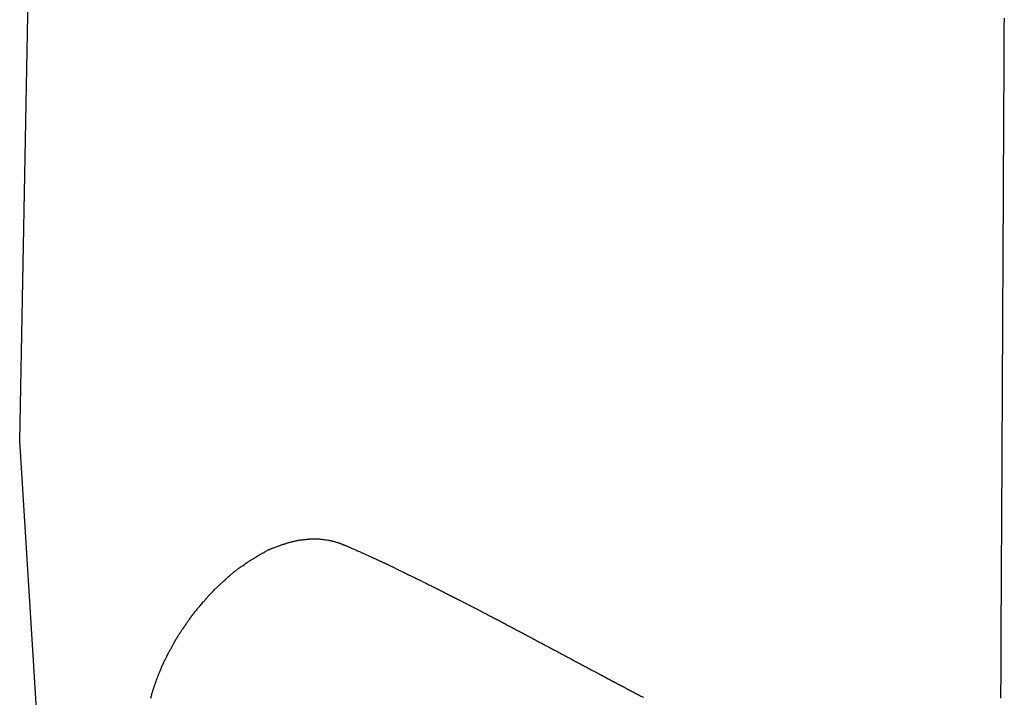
# Model space of a CAD drawing. Header units: millimetres. Extents: x -4577 to 1032787, y -66234 to 201209.
# Tile 78 of 256: x 3759.94 to 3761.7, y -8948.5 to -8947.29. Entities that reach past the tile are written whole.
import ezdxf

# ---------------------------------------------------------------- set-up
doc = ezdxf.new("R2010")
doc.units = ezdxf.units.MM
doc.linetypes.add('510_5_2OG_ELT_1004$0$11-07-22_DS_2OG$0$AUSGEZOGEN', pattern=[0])
doc.layers.add('510_5_2OG_ELT_1004$0$11-07-22_DS_2OG$0$EBENE_1', color=8, linetype='510_5_2OG_ELT_1004$0$11-07-22_DS_2OG$0$AUSGEZOGEN')

# ---------------------------------------------------------------- blocks, each defined once
blk = doc.blocks.new('510_5_2OG_ELT_1004')
at = {"layer": '510_5_2OG_ELT_1004$0$11-07-22_DS_2OG$0$EBENE_1'}
for p, q in [((3759.938, -8947.99), (3759.9652, -8946.5667)), ((3759.9747, -8948.5785), (3759.938, -8947.99))]:
    blk.add_line(p, q, dxfattribs=at)
for points in [[(3760.1732, -8948.4508), (3760.1735, -8948.4493), (3760.1739, -8948.4478), (3760.1742, -8948.4463), (3760.1746, -8948.4448), (3760.1751, -8948.4433), (3760.1755, -8948.4417), (3760.1759, -8948.4402), (3760.1764, -8948.4386), (3760.1769, -8948.4371), (3760.1773, -8948.4356), (3760.1778, -8948.4341), (3760.1783, -8948.4327), (3760.1788, -8948.4313), (3760.1792, -8948.4299), (3760.1797, -8948.4286), (3760.1801, -8948.4274), (3760.1806, -8948.4262), (3760.181, -8948.4251), (3760.1813, -8948.424), (3760.182, -8948.4222), (3760.1826, -8948.4207), (3760.1835, -8948.4183), (3760.1847, -8948.4149), (3760.1852, -8948.4136), (3760.1858, -8948.412), (3760.1862, -8948.411), (3760.1866, -8948.41), (3760.187, -8948.4088), (3760.1875, -8948.4076), (3760.1879, -8948.4063), (3760.1885, -8948.405), (3760.189, -8948.4036), (3760.1896, -8948.4021), (3760.1902, -8948.4007), (3760.1908, -8948.3992), (3760.1914, -8948.3976), (3760.1921, -8948.3961), (3760.1928, -8948.3945), (3760.1935, -8948.393), (3760.1942, -8948.3914), (3760.1949, -8948.3899), (3760.1956, -8948.3883), (3760.1963, -8948.3868), (3760.197, -8948.3854), (3760.1977, -8948.3839), (3760.1984, -8948.3826), (3760.1991, -8948.3812), (3760.1997, -8948.3799), (3760.2003, -8948.3787), (3760.2009, -8948.3776), (3760.2015, -8948.3765), (3760.202, -8948.3755), (3760.2029, -8948.3737), (3760.2036, -8948.3724), (3760.2047, -8948.3703), (3760.206, -8948.3679), (3760.2065, -8948.3669), (3760.2076, -8948.3648), (3760.2081, -8948.3639), (3760.2086, -8948.3629), (3760.2092, -8948.3618), (3760.2098, -8948.3607), (3760.2104, -8948.3594), (3760.2111, -8948.3582), (3760.2118, -8948.3568), (3760.2126, -8948.3554), (3760.2134, -8948.354), (3760.2142, -8948.3525), (3760.2151, -8948.351), (3760.2159, -8948.3495), (3760.2168, -8948.348), (3760.2177, -8948.3465), (3760.2186, -8948.3449), (3760.2196, -8948.3434), (3760.2205, -8948.3419), (3760.2214, -8948.3405), (3760.2223, -8948.339), (3760.2232, -8948.3376), (3760.2241, -8948.3362), (3760.225, -8948.3349), (3760.2258, -8948.3336), (3760.2266, -8948.3324), (3760.2274, -8948.3312), (3760.2281, -8948.3302), (3760.2288, -8948.3292), (3760.2294, -8948.3282), (3760.2305, -8948.3266), (3760.2313, -8948.3254), (3760.2325, -8948.3238), (3760.234, -8948.3215), (3760.2347, -8948.3205), (3760.2362, -8948.3184), (3760.2368, -8948.3175), (3760.2374, -8948.3165), (3760.2382, -8948.3154), (3760.2389, -8948.3143), (3760.2398, -8948.3131), (3760.2406, -8948.3119), (3760.2416, -8948.3106), (3760.2425, -8948.3092), (3760.2435, -8948.3079), (3760.2445, -8948.3065), (3760.2455, -8948.3051), (3760.2466, -8948.3036), (3760.2477, -8948.3022), (3760.2488, -8948.3007), (3760.2499, -8948.2993), (3760.251, -8948.2979), (3760.2521, -8948.2965), (3760.2532, -8948.2951), (3760.2543, -8948.2938), (3760.2553, -8948.2925), (3760.2564, -8948.2912), (3760.2574, -8948.29), (3760.2584, -8948.2888), (3760.2593, -8948.2877), (3760.2602, -8948.2867), (3760.261, -8948.2857), (3760.2618, -8948.2848), (3760.2631, -8948.2833), (3760.2642, -8948.282), (3760.2656, -8948.2804), (3760.2677, -8948.2779), (3760.2685, -8948.277), (3760.2696, -8948.2757), (3760.2703, -8948.2749), (3760.271, -8948.2741), (3760.2718, -8948.2732), (3760.2727, -8948.2722), (3760.2736, -8948.2712), (3760.2745, -8948.2701), (3760.2755, -8948.269), (3760.2766, -8948.2678), (3760.2777, -8948.2666), (3760.2788, -8948.2654), (3760.2799, -8948.2641), (3760.2811, -8948.2628), (3760.2823, -8948.2616), (3760.2835, -8948.2603), (3760.2847, -8948.259), (3760.286, -8948.2578), (3760.2872, -8948.2565), (3760.2884, -8948.2553), (3760.2897, -8948.2541), (3760.2909, -8948.253), (3760.2921, -8948.2518), (3760.2932, -8948.2507), (3760.2943, -8948.2497), (3760.2954, -8948.2487), (3760.2965, -8948.2477), (3760.2975, -8948.2468), (3760.2984, -8948.2459), (3760.2993, -8948.2451), (3760.3001, -8948.2444), (3760.3015, -8948.2431), (3760.3026, -8948.242), (3760.3043, -8948.2405), (3760.3053, -8948.2396), (3760.3074, -8948.2377), (3760.3087, -8948.2365), (3760.3095, -8948.2357), (3760.3105, -8948.2348), (3760.3118, -8948.2337), (3760.3132, -8948.2324), (3760.3139, -8948.2317), (3760.3147, -8948.231), (3760.3156, -8948.2303), (3760.3164, -8948.2295), (3760.3173, -8948.2287), (3760.3182, -8948.2279), (3760.3192, -8948.2271), (3760.3201, -8948.2263), (3760.3211, -8948.2255), (3760.3221, -8948.2247), (3760.3231, -8948.2239), (3760.3241, -8948.2231), (3760.3251, -8948.2224), (3760.3261, -8948.2216), (3760.3271, -8948.2208), (3760.3281, -8948.2201), (3760.3291, -8948.2194), (3760.33, -8948.2187), (3760.3309, -8948.2181), (3760.3318, -8948.2174), (3760.3334, -8948.2163), (3760.3349, -8948.2153), (3760.3361, -8948.2145), (3760.3383, -8948.213), (3760.3409, -8948.2112), (3760.3417, -8948.2106), (3760.3428, -8948.2099), (3760.3441, -8948.2089), (3760.3457, -8948.2079), (3760.3465, -8948.2074), (3760.3474, -8948.2068), (3760.3483, -8948.2062), (3760.3492, -8948.2055), (3760.3501, -8948.2049), (3760.3511, -8948.2043), (3760.3521, -8948.2036), (3760.3531, -8948.203), (3760.3542, -8948.2023), (3760.3552, -8948.2017), (3760.3562, -8948.201), (3760.3572, -8948.2004), (3760.3582, -8948.1998), (3760.3592, -8948.1992), (3760.3602, -8948.1986), (3760.3612, -8948.198), (3760.3621, -8948.1975), (3760.3639, -8948.1964), (3760.3655, -8948.1955), (3760.3668, -8948.1947), (3760.368, -8948.194), (3760.3697, -8948.193), (3760.373, -8948.1911), (3760.3741, -8948.1905), (3760.3755, -8948.1897), (3760.3779, -8948.1884), (3760.3788, -8948.1879), (3760.3797, -8948.1874), (3760.3806, -8948.1869), (3760.3816, -8948.1864), (3760.3826, -8948.1859), (3760.3836, -8948.1853), (3760.3847, -8948.1848), (3760.3857, -8948.1843), (3760.3868, -8948.1839), (3760.3879, -8948.1834), (3760.3889, -8948.1829), (3760.39, -8948.1825), (3760.3911, -8948.1821), (3760.3921, -8948.1816), (3760.3931, -8948.1813), (3760.3941, -8948.1809), (3760.396, -8948.1802), (3760.3978, -8948.1795), (3760.3994, -8948.179), (3760.4007, -8948.1785), (3760.4028, -8948.1778), (3760.4042, -8948.1773), (3760.4069, -8948.1764), (3760.4079, -8948.176), (3760.4102, -8948.1752), (3760.4112, -8948.1749), (3760.4123, -8948.1745), (3760.4136, -8948.1741), (3760.4148, -8948.1737), (3760.4162, -8948.1732), (3760.4176, -8948.1728), (3760.419, -8948.1724), (3760.4205, -8948.172), (3760.4219, -8948.1716), (3760.4233, -8948.1712), (3760.4248, -8948.1709), (3760.4262, -8948.1706), (3760.4277, -8948.1702), (3760.4292, -8948.1699), (3760.4306, -8948.1696), (3760.4321, -8948.1693), (3760.4335, -8948.1689), (3760.435, -8948.1686), (3760.4364, -8948.1683), (3760.4379, -8948.1681), (3760.4394, -8948.1678), (3760.4408, -8948.1675), (3760.4423, -8948.1673), (3760.4438, -8948.1671), (3760.4452, -8948.167), (3760.4465, -8948.1668), (3760.4478, -8948.1667), (3760.449, -8948.1666), (3760.4509, -8948.1664), (3760.4524, -8948.1662), (3760.4555, -8948.166), (3760.4572, -8948.1658), (3760.4583, -8948.1657), (3760.4596, -8948.1656), (3760.4611, -8948.1655), (3760.4627, -8948.1654), (3760.4644, -8948.1653), (3760.4661, -8948.1653), (3760.4679, -8948.1653), (3760.4697, -8948.1653), (3760.4714, -8948.1654), (3760.4732, -8948.1656), (3760.4748, -8948.1657), (3760.4764, -8948.1659), (3760.4778, -8948.166), (3760.4791, -8948.1662), (3760.4811, -8948.1665), (3760.4836, -8948.1668), (3760.4862, -8948.1671), (3760.4873, -8948.1673), (3760.4887, -8948.1675), (3760.4914, -8948.1678), (3760.4924, -8948.168), (3760.4935, -8948.1682), (3760.4945, -8948.1684), (3760.4956, -8948.1686), (3760.4966, -8948.1689), (3760.4986, -8948.1694), (3760.5003, -8948.1698), (3760.502, -8948.1703), (3760.5049, -8948.1712), (3760.5063, -8948.1716), (3760.5089, -8948.1724), (3760.5099, -8948.1728), (3760.5109, -8948.1731), (3760.5119, -8948.1734), (3760.5128, -8948.1738), (3760.5138, -8948.1742), (3760.5148, -8948.1745), (3760.5158, -8948.1749), (3760.5167, -8948.1753), (3760.5177, -8948.1757), (3760.5186, -8948.1761), (3760.5196, -8948.1764), (3760.5206, -8948.1768), (3760.5215, -8948.1772), (3760.5225, -8948.1776), (3760.5235, -8948.178), (3760.5244, -8948.1784), (3760.5254, -8948.1788), (3760.5263, -8948.1792), (3760.5273, -8948.1796), (3760.5283, -8948.1801), (3760.5293, -8948.1805), (3760.5304, -8948.181), (3760.5316, -8948.1815), (3760.5328, -8948.1821), (3760.5342, -8948.1827), (3760.5356, -8948.1833), (3760.5371, -8948.184), (3760.5386, -8948.1847), (3760.5402, -8948.1854), (3760.5419, -8948.1861), (3760.5435, -8948.1869), (3760.5452, -8948.1876), (3760.5469, -8948.1884), (3760.5495, -8948.1896), (3760.5505, -8948.19), (3760.5514, -8948.1904), (3760.5525, -8948.1909), (3760.5535, -8948.1914), (3760.5546, -8948.1919), (3760.5558, -8948.1924), (3760.5571, -8948.193), (3760.5584, -8948.1936), (3760.5598, -8948.1942), (3760.5613, -8948.1949), (3760.5629, -8948.1956), (3760.5645, -8948.1963), (3760.5662, -8948.1971), (3760.568, -8948.1979), (3760.569, -8948.1983), (3760.5699, -8948.1987), (3760.5708, -8948.1991), (3760.5718, -8948.1996), (3760.5728, -8948.2), (3760.5737, -8948.2005), (3760.5747, -8948.2009), (3760.5757, -8948.2014), (3760.5767, -8948.2018), (3760.5778, -8948.2023), (3760.5788, -8948.2028), (3760.5798, -8948.2032), (3760.5809, -8948.2037), (3760.5819, -8948.2042), (3760.583, -8948.2047), (3760.584, -8948.2052), (3760.5851, -8948.2057), (3760.5861, -8948.2061), (3760.5872, -8948.2066), (3760.5883, -8948.2071), (3760.5893, -8948.2076), (3760.5904, -8948.2081), (3760.5914, -8948.2086), (3760.5925, -8948.2091), (3760.5936, -8948.2096), (3760.5946, -8948.2101), (3760.5957, -8948.2106), (3760.5967, -8948.2111), (3760.5977, -8948.2116), (3760.5988, -8948.2121), (3760.5998, -8948.2126), (3760.6008, -8948.2131), (3760.6018, -8948.2136), (3760.6028, -8948.2141), (3760.6038, -8948.2145), (3760.6048, -8948.215), (3760.6058, -8948.2155), (3760.6067, -8948.2159), (3760.6077, -8948.2164), (3760.6086, -8948.2169), (3760.6095, -8948.2173), (3760.6113, -8948.2182), (3760.613, -8948.219), (3760.6146, -8948.2198), (3760.6162, -8948.2206), (3760.6177, -8948.2213), (3760.6191, -8948.222), (3760.6204, -8948.2226), (3760.6217, -8948.2233), (3760.6228, -8948.2238), (3760.624, -8948.2244), (3760.625, -8948.2249), (3760.626, -8948.2254), (3760.6269, -8948.2258), (3760.6287, -8948.2267), (3760.6304, -8948.2275), (3760.632, -8948.2283), (3760.6336, -8948.2291), (3760.636, -8948.2303), (3760.6369, -8948.2307), (3760.6379, -8948.2312), (3760.639, -8948.2317), (3760.6401, -8948.2323), (3760.6414, -8948.2329), (3760.6427, -8948.2336), (3760.6442, -8948.2343), (3760.6467, -8948.2355), (3760.6476, -8948.236), (3760.6486, -8948.2364), (3760.6496, -8948.2369), (3760.6506, -8948.2374), (3760.6517, -8948.238), (3760.6529, -8948.2385), (3760.6541, -8948.2391), (3760.6553, -8948.2397), (3760.6566, -8948.2403), (3760.6579, -8948.241), (3760.6592, -8948.2416), (3760.6606, -8948.2423), (3760.6621, -8948.243), (3760.6635, -8948.2437), (3760.665, -8948.2445), (3760.6665, -8948.2452), (3760.6681, -8948.246), (3760.6697, -8948.2468), (3760.6713, -8948.2476), (3760.673, -8948.2484), (3760.6746, -8948.2492), (3760.6763, -8948.25), (3760.678, -8948.2509), (3760.6797, -8948.2517), (3760.6815, -8948.2526), (3760.6832, -8948.2535), (3760.685, -8948.2544), (3760.6868, -8948.2553), (3760.6886, -8948.2562), (3760.6904, -8948.2571), (3760.6922, -8948.258), (3760.694, -8948.2589), (3760.6959, -8948.2598), (3760.6977, -8948.2607), (3760.6995, -8948.2616), (3760.7013, -8948.2626), (3760.7032, -8948.2635), (3760.705, -8948.2644), (3760.7068, -8948.2653), (3760.7086, -8948.2662), (3760.7104, -8948.2671), (3760.7122, -8948.2681), (3760.7139, -8948.269), (3760.7157, -8948.2698), (3760.7174, -8948.2707), (3760.7191, -8948.2716), (3760.7208, -8948.2725), (3760.7225, -8948.2733), (3760.7241, -8948.2742), (3760.7257, -8948.275), (3760.7273, -8948.2758), (3760.7288, -8948.2766), (3760.7303, -8948.2774), (3760.7318, -8948.2782), (3760.7333, -8948.2789), (3760.7347, -8948.2796), (3760.736, -8948.2803), (3760.7373, -8948.281), (3760.7386, -8948.2817), (3760.7398, -8948.2823), (3760.741, -8948.2829), (3760.7421, -8948.2835), (3760.7431, -8948.284), (3760.7442, -8948.2845), (3760.7451, -8948.285), (3760.7468, -8948.2859), (3760.7483, -8948.2867), (3760.7496, -8948.2874), (3760.7507, -8948.288), (3760.7524, -8948.2888), (3760.7542, -8948.2898), (3760.7556, -8948.2905), (3760.7565, -8948.291), (3760.7579, -8948.2917), (3760.7588, -8948.2922), (3760.76, -8948.2928), (3760.7613, -8948.2935), (3760.7637, -8948.2947), (3760.7646, -8948.2952), (3760.7656, -8948.2957), (3760.7666, -8948.2962), (3760.7677, -8948.2968), (3760.7688, -8948.2974), (3760.77, -8948.298), (3760.7713, -8948.2986), (3760.7726, -8948.2993), (3760.7739, -8948.3), (3760.7753, -8948.3007), (3760.7767, -8948.3015), (3760.7782, -8948.3022), (3760.7797, -8948.303), (3760.7812, -8948.3038), (3760.7828, -8948.3047), (3760.7844, -8948.3055), (3760.7861, -8948.3064), (3760.7877, -8948.3072), (3760.7894, -8948.3081), (3760.7912, -8948.309), (3760.7929, -8948.3099), (3760.7947, -8948.3108), (3760.7965, -8948.3118), (3760.7983, -8948.3127), (3760.8001, -8948.3137), (3760.8019, -8948.3146), (3760.8037, -8948.3156), (3760.8056, -8948.3166), (3760.8074, -8948.3175), (3760.8093, -8948.3185), (3760.8111, -8948.3195), (3760.813, -8948.3205), (3760.8148, -8948.3214), (3760.8167, -8948.3224), (3760.8185, -8948.3234), (3760.8204, -8948.3244), (3760.8222, -8948.3253), (3760.8241, -8948.3263), (3760.826, -8948.3273), (3760.8278, -8948.3283), (3760.8297, -8948.3293), (3760.8315, -8948.3303), (3760.8334, -8948.3312), (3760.8352, -8948.3322), (3760.8371, -8948.3332), (3760.8389, -8948.3342), (3760.8408, -8948.3352), (3760.8426, -8948.3362), (3760.8445, -8948.3372), (3760.8463, -8948.3381), (3760.8482, -8948.3391), (3760.8501, -8948.3401), (3760.8519, -8948.3411), (3760.8538, -8948.3421), (3760.8556, -8948.3431), (3760.8575, -8948.3441), (3760.8593, -8948.3451), (3760.8612, -8948.3461), (3760.8631, -8948.3471), (3760.8649, -8948.3481), (3760.8668, -8948.349), (3760.8687, -8948.35), (3760.8705, -8948.351), (3760.8724, -8948.352), (3760.8743, -8948.353), (3760.8761, -8948.354), (3760.878, -8948.355), (3760.8799, -8948.356), (3760.8817, -8948.357), (3760.8836, -8948.358), (3760.8855, -8948.359), (3760.8874, -8948.36), (3760.8892, -8948.361), (3760.8911, -8948.362), (3760.893, -8948.363), (3760.8949, -8948.364), (3760.8967, -8948.365), (3760.8986, -8948.366), (3760.9005, -8948.367), (3760.9024, -8948.368), (3760.9042, -8948.369), (3760.9061, -8948.37), (3760.908, -8948.371), (3760.9099, -8948.372), (3760.9117, -8948.373), (3760.9136, -8948.374), (3760.9155, -8948.375), (3760.9174, -8948.376), (3760.9193, -8948.377), (3760.9211, -8948.378), (3760.923, -8948.379), (3760.9249, -8948.38), (3760.9268, -8948.3811), (3760.9287, -8948.3821), (3760.9305, -8948.3831), (3760.9324, -8948.3841), (3760.9343, -8948.3851), (3760.9362, -8948.3861), (3760.938, -8948.3871), (3760.9399, -8948.3881), (3760.9418, -8948.3891), (3760.9437, -8948.3901), (3760.9455, -8948.3911), (3760.9474, -8948.3921), (3760.9493, -8948.3931), (3760.9511, -8948.394), (3760.953, -8948.395), (3760.9549, -8948.396), (3760.9567, -8948.397), (3760.9586, -8948.398), (3760.9604, -8948.399), (3760.9623, -8948.4), (3760.9641, -8948.401), (3760.966, -8948.402), (3760.9678, -8948.4029), (3760.9697, -8948.4039), (3760.9715, -8948.4049), (3760.9733, -8948.4059), (3760.9752, -8948.4069), (3760.977, -8948.4078), (3760.9788, -8948.4088), (3760.9806, -8948.4098), (3760.9824, -8948.4107), (3760.9843, -8948.4117), (3760.9861, -8948.4127), (3760.9879, -8948.4136), (3760.9897, -8948.4146), (3760.9915, -8948.4156), (3760.9933, -8948.4165), (3760.9951, -8948.4175), (3760.9968, -8948.4184), (3760.9986, -8948.4194), (3761.0004, -8948.4203), (3761.0022, -8948.4213), (3761.004, -8948.4222), (3761.0058, -8948.4232), (3761.0075, -8948.4241), (3761.0093, -8948.4251), (3761.0111, -8948.426), (3761.0129, -8948.4269), (3761.0146, -8948.4279), (3761.0164, -8948.4288), (3761.0182, -8948.4298), (3761.0199, -8948.4307), (3761.0217, -8948.4316), (3761.0235, -8948.4326), (3761.0252, -8948.4335), (3761.027, -8948.4344), (3761.0288, -8948.4354), (3761.0305, -8948.4363), (3761.0323, -8948.4372), (3761.0341, -8948.4381), (3761.0358, -8948.4391), (3761.0376, -8948.44), (3761.0394, -8948.4409), (3761.0411, -8948.4418), (3761.0429, -8948.4427), (3761.0446, -8948.4436), (3761.0463, -8948.4445), (3761.048, -8948.4454), (3761.0497, -8948.4463), (3761.0514, -8948.4472), (3761.0531, -8948.4481), (3761.0547, -8948.4489), (3761.0563, -8948.4497)], [(3761.6962, -8948.4509), (3761.6962, -8948.4492), (3761.6963, -8948.4477), (3761.6963, -8948.4464), (3761.6964, -8948.4443), (3761.6964, -8948.4426), (3761.6964, -8948.441), (3761.6965, -8948.4392), (3761.6965, -8948.4381), (3761.6965, -8948.4367), (3761.6966, -8948.434), (3761.6966, -8948.4329), (3761.6966, -8948.4317), (3761.6967, -8948.4304), (3761.6967, -8948.4289), (3761.6967, -8948.4274), (3761.6968, -8948.4258), (3761.6968, -8948.4241), (3761.6968, -8948.4223), (3761.6969, -8948.4204), (3761.6969, -8948.4185), (3761.6969, -8948.4165), (3761.6969, -8948.4155), (3761.697, -8948.4145), (3761.697, -8948.4135), (3761.697, -8948.4124), (3761.697, -8948.4114), (3761.697, -8948.4104), (3761.697, -8948.4093), (3761.6971, -8948.4082), (3761.6971, -8948.4072), (3761.6971, -8948.4061), (3761.6971, -8948.405), (3761.6971, -8948.404), (3761.6971, -8948.4029), (3761.6971, -8948.4018), (3761.6971, -8948.4008), (3761.6972, -8948.3997), (3761.6972, -8948.3986), (3761.6972, -8948.3976), (3761.6972, -8948.3965), (3761.6972, -8948.3955), (3761.6972, -8948.3944), (3761.6972, -8948.3934), (3761.6972, -8948.3924), (3761.6972, -8948.3913), (3761.6972, -8948.3903), (3761.6972, -8948.3883), (3761.6972, -8948.3864), (3761.6972, -8948.3845), (3761.6972, -8948.3826), (3761.6972, -8948.3808), (3761.6972, -8948.3791), (3761.6972, -8948.3775), (3761.6972, -8948.3759), (3761.6972, -8948.3744), (3761.6972, -8948.373), (3761.6972, -8948.3717), (3761.6972, -8948.3704), (3761.6972, -8948.3693), (3761.6972, -8948.3681), (3761.6972, -8948.3671), (3761.6972, -8948.3651), (3761.6972, -8948.3633), (3761.6972, -8948.3615), (3761.6972, -8948.3599), (3761.6972, -8948.3582), (3761.6972, -8948.3565), (3761.6972, -8948.3545), (3761.6972, -8948.3535), (3761.6972, -8948.3523), (3761.6972, -8948.3511), (3761.6972, -8948.3497), (3761.6972, -8948.3482), (3761.6972, -8948.3466), (3761.6972, -8948.3448), (3761.6972, -8948.3429), (3761.6972, -8948.3418), (3761.6972, -8948.3407), (3761.6972, -8948.3396), (3761.6972, -8948.3384), (3761.6972, -8948.3372), (3761.6972, -8948.3359), (3761.6973, -8948.3346), (3761.6973, -8948.3333), (3761.6973, -8948.3319), (3761.6973, -8948.3304), (3761.6973, -8948.3289), (3761.6973, -8948.3274), (3761.6973, -8948.3259), (3761.6973, -8948.3243), (3761.6973, -8948.3227), (3761.6973, -8948.321), (3761.6973, -8948.3193), (3761.6973, -8948.3176), (3761.6973, -8948.3159), (3761.6973, -8948.3142), (3761.6973, -8948.3124), (3761.6973, -8948.3106), (3761.6973, -8948.3088), (3761.6973, -8948.307), (3761.6973, -8948.3051), (3761.6973, -8948.3033), (3761.6973, -8948.3014), (3761.6973, -8948.2996), (3761.6973, -8948.2977), (3761.6973, -8948.2958), (3761.6973, -8948.2939), (3761.6973, -8948.292), (3761.6973, -8948.2901), (3761.6973, -8948.2882), (3761.6973, -8948.2863), (3761.6973, -8948.2844), (3761.6974, -8948.2825), (3761.6974, -8948.2806), (3761.6974, -8948.2788), (3761.6974, -8948.2769), (3761.6974, -8948.275), (3761.6974, -8948.2732), (3761.6974, -8948.2713), (3761.6974, -8948.2695), (3761.6974, -8948.2677), (3761.6974, -8948.2659), (3761.6974, -8948.2641), (3761.6974, -8948.2623), (3761.6975, -8948.2606), (3761.6975, -8948.2588), (3761.6975, -8948.2571), (3761.6975, -8948.2554), (3761.6975, -8948.2538), (3761.6975, -8948.2521), (3761.6975, -8948.2505), (3761.6975, -8948.2489), (3761.6975, -8948.2473), (3761.6975, -8948.2458), (3761.6975, -8948.2443), (3761.6976, -8948.2428), (3761.6976, -8948.2414), (3761.6976, -8948.24), (3761.6976, -8948.2386), (3761.6976, -8948.2373), (3761.6976, -8948.236), (3761.6976, -8948.2347), (3761.6976, -8948.2335), (3761.6976, -8948.2323), (3761.6976, -8948.2311), (3761.6976, -8948.2299), (3761.6976, -8948.2288), (3761.6976, -8948.2277), (3761.6977, -8948.2267), (3761.6977, -8948.2256), (3761.6977, -8948.2236), (3761.6977, -8948.2217), (3761.6977, -8948.2198), (3761.6977, -8948.218), (3761.6977, -8948.2163), (3761.6977, -8948.2146), (3761.6977, -8948.2129), (3761.6977, -8948.2113), (3761.6978, -8948.2097), (3761.6978, -8948.208), (3761.6978, -8948.2064), (3761.6978, -8948.2047), (3761.6978, -8948.203), (3761.6978, -8948.2012), (3761.6978, -8948.1993), (3761.6978, -8948.1983), (3761.6978, -8948.1972), (3761.6978, -8948.1961), (3761.6978, -8948.195), (3761.6978, -8948.1938), (3761.6979, -8948.1926), (3761.6979, -8948.1913), (3761.6979, -8948.19), (3761.6979, -8948.1886), (3761.6979, -8948.1872), (3761.6979, -8948.1857), (3761.6979, -8948.1841), (3761.6979, -8948.1825), (3761.6979, -8948.1808), (3761.6979, -8948.179), (3761.6979, -8948.1771), (3761.698, -8948.1752), (3761.698, -8948.1731), (3761.698, -8948.171), (3761.698, -8948.1688), (3761.698, -8948.1665), (3761.698, -8948.1641), (3761.698, -8948.1616), (3761.6981, -8948.1591), (3761.6981, -8948.1565), (3761.6981, -8948.1538), (3761.6981, -8948.151), (3761.6981, -8948.1482), (3761.6981, -8948.1453), (3761.6982, -8948.1424), (3761.6982, -8948.1394), (3761.6982, -8948.1363), (3761.6982, -8948.1332), (3761.6982, -8948.1301), (3761.6982, -8948.1269), (3761.6983, -8948.1236), (3761.6983, -8948.1203), (3761.6983, -8948.117), (3761.6983, -8948.1137), (3761.6983, -8948.1103), (3761.6984, -8948.1069), (3761.6984, -8948.1034), (3761.6984, -8948.1), (3761.6984, -8948.0965), (3761.6984, -8948.093), (3761.6985, -8948.0895), (3761.6985, -8948.086), (3761.6985, -8948.0825), (3761.6985, -8948.079), (3761.6985, -8948.0755), (3761.6986, -8948.0719), (3761.6986, -8948.0684), (3761.6986, -8948.0649), (3761.6986, -8948.0613), (3761.6986, -8948.0577), (3761.6987, -8948.0541), (3761.6987, -8948.0505), (3761.6987, -8948.0469), (3761.6987, -8948.0432), (3761.6987, -8948.0395), (3761.6988, -8948.0357), (3761.6988, -8948.0319), (3761.6988, -8948.0281), (3761.6988, -8948.0242), (3761.6988, -8948.0203), (3761.6989, -8948.0163), (3761.6989, -8948.0122), (3761.6989, -8948.0081), (3761.6989, -8948.0039), (3761.6989, -8947.9996), (3761.699, -8947.9953), (3761.699, -8947.9909), (3761.699, -8947.9864), (3761.699, -8947.9818), (3761.699, -8947.9772), (3761.6991, -8947.9724), (3761.6991, -8947.9676), (3761.6991, -8947.9626), (3761.6991, -8947.9576), (3761.6992, -8947.9524), (3761.6992, -8947.9471), (3761.6992, -8947.9418), (3761.6993, -8947.9363), (3761.6993, -8947.9308), (3761.6993, -8947.9252), (3761.6993, -8947.9194), (3761.6994, -8947.9136), (3761.6994, -8947.9078), (3761.6994, -8947.9018), (3761.6995, -8947.8958), (3761.6995, -8947.8897), (3761.6995, -8947.8836), (3761.6995, -8947.8773), (3761.6996, -8947.8711), (3761.6996, -8947.8648), (3761.6996, -8947.8584), (3761.6997, -8947.852), (3761.6997, -8947.8455), (3761.6997, -8947.839), (3761.6998, -8947.8325), (3761.6998, -8947.8259), (3761.6998, -8947.8193), (3761.6999, -8947.8127), (3761.6999, -8947.8061), (3761.6999, -8947.7994), (3761.7, -8947.7928), (3761.7, -8947.7861), (3761.7, -8947.7794), (3761.7001, -8947.7727), (3761.7001, -8947.766), (3761.7001, -8947.7593), (3761.7002, -8947.7526), (3761.7002, -8947.7458), (3761.7002, -8947.739), (3761.7003, -8947.7322), (3761.7003, -8947.7252), (3761.7003, -8947.7182), (3761.7004, -8947.7111), (3761.7004, -8947.7039), (3761.7004, -8947.6966), (3761.7005, -8947.6891), (3761.7005, -8947.6816), (3761.7006, -8947.6738), (3761.7006, -8947.666), (3761.7006, -8947.6579), (3761.7007, -8947.6497), (3761.7007, -8947.6412), (3761.7008, -8947.6326), (3761.7008, -8947.6238), (3761.7009, -8947.6147), (3761.7009, -8947.6054), (3761.701, -8947.5958), (3761.701, -8947.586), (3761.7011, -8947.5759), (3761.7011, -8947.5655), (3761.7012, -8947.5548), (3761.7012, -8947.5439), (3761.7013, -8947.5326), (3761.7013, -8947.5209), (3761.7014, -8947.509), (3761.7014, -8947.4967), (3761.7015, -8947.4841), (3761.7016, -8947.4712), (3761.7016, -8947.458), (3761.7017, -8947.4445), (3761.7018, -8947.4307), (3761.7018, -8947.4167), (3761.7019, -8947.4024), (3761.702, -8947.3879), (3761.702, -8947.3731), (3761.7021, -8947.3582), (3761.7022, -8947.343), (3761.7022, -8947.3277), (3761.7023, -8947.3121), (3761.7024, -8947.2964), (3761.7025, -8947.2805), (3761.7025, -8947.2645), (3761.7026, -8947.2484), (3761.7027, -8947.2321)]]:
    blk.add_lwpolyline(points, dxfattribs=at)

msp = doc.modelspace()

# ---------------------------------------------------------------- block references
msp.add_blockref('510_5_2OG_ELT_1004', (0, -0.0503))

doc.saveas('drawing.dxf')
